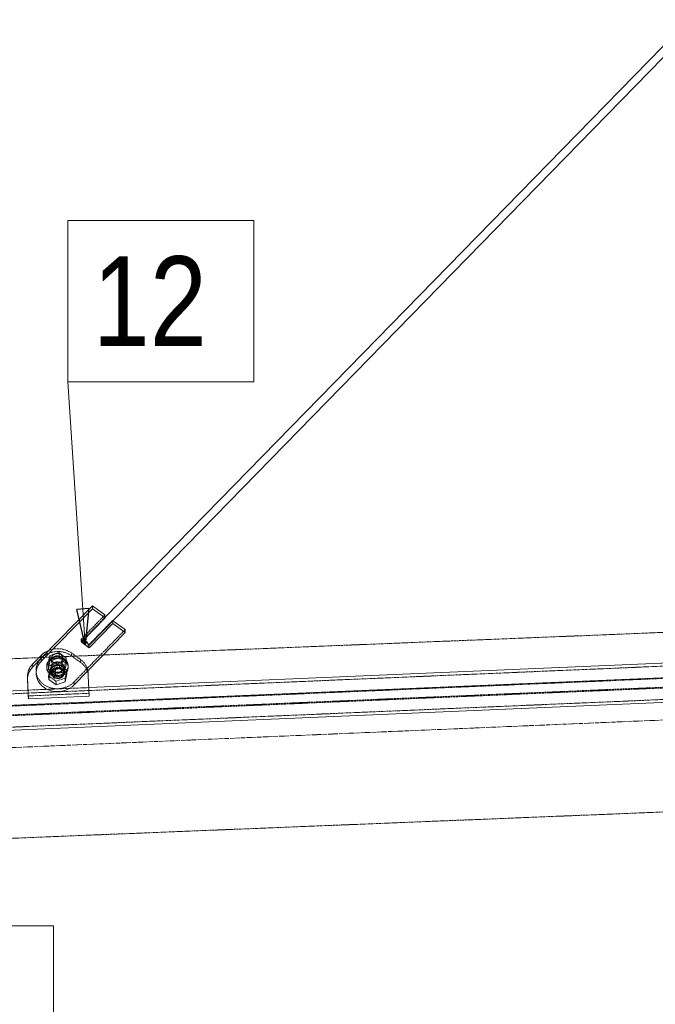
# Model space of a CAD drawing. Header units: millimetres. Extents: x -15129 to 9171, y -18789 to 5877.
# Tile 244 of 256: x -4496 to -3610, y -3204 to -1832. Entities that reach past the tile are written whole.
import ezdxf

# ---------------------------------------------------------------- set-up
doc = ezdxf.new("R2010")
doc.units = ezdxf.units.MM
doc.linetypes.add('ACAD_ISO02W100', pattern=[15, 12, -3])
doc.linetypes.add('ACAD_ISO04W100', pattern=[30, 24, -3, 0, -3])
for name, color, linetype in [('AS_Belki', 145, 'Continuous'), ('AS_Blachy', 30, 'Continuous'), ('AS_Sciany betonowe', 252, 'Continuous'), ('AS_Siatki', 72, 'Continuous'), ('AS_Sruby', 9, 'Continuous')]:
    doc.layers.add(name, color=color, linetype=linetype)
doc.styles.add('Arial Narrow', font='ARIALN.TTF', dxfattribs={"height": 5})

msp = doc.modelspace()

# ---------------------------------------------------------------- linework, layer by layer
at = {"color": 7, "lineweight": 13}
msp.add_line((-4404.6, -2703.5), (-4428.9, -2337.1), dxfattribs=at)
at = {"color": 0, "linetype": 'ByBlock', "lineweight": -2}
for p, q in [((-4399.6, -2653.1), (-4416.3, -2654.2)), ((-4404.6, -2703.5), (-4416.3, -2654.2)), ((-4399.6, -2653.1), (-4404.6, -2703.5))]:
    msp.add_line(p, q, dxfattribs=at)
at = {"color": 7, "lineweight": 13}
for points in [[(-4428.9, -2337.1), (-4169.6, -2337.1), (-4169.6, -2112.1), (-4428.9, -2112.1), (-4428.9, -2337.1)], [(-4891.2, -3320.1), (-4448.9, -3320.1), (-4448.9, -3095.1), (-4891.2, -3095.1), (-4891.2, -3320.1)]]:
    msp.add_lwpolyline(points, dxfattribs=at)
at = {"layer": 'AS_Belki', "color": 145, "linetype": 'Continuous', "lineweight": 13, "ltscale": 0.25}
for p, q in [((-3563.3, -1832.5), (-4377, -2665.2)), ((-4399.6, -2704.3), (-3554.9, -1839.8)), ((-2635.2, -2688.2), (-4399.8, -2763.1)), ((-2503.1, -2702.8), (-4540.6, -2789.2)), ((-4539.1, -2823.7), (-2501.6, -2737.3)), ((-4484.5, -2766.7), (-4531.4, -2768.6))]:
    msp.add_line(p, q, dxfattribs=at)
at = {"layer": 'AS_Belki', "color": 84, "linetype": 'ACAD_ISO02W100', "lineweight": 13, "ltscale": 0.25}
for p, q in [((-4377, -2665.2), (-4408.8, -2697.6)), ((-2506.3, -2686.9), (-4538.8, -2773.1)), ((-2503, -2703.9), (-4540.5, -2790.3)), ((-4540, -2802.5), (-2502.5, -2716.1)), ((-4540, -2803.6), (-2502.5, -2717.2)), ((-4539.3, -2819.6), (-2501.8, -2733.2)), ((-4399.8, -2763.1), (-4484.5, -2766.7))]:
    msp.add_line(p, q, dxfattribs=at)
at = {"layer": 'AS_Belki', "color": 84, "linetype": 'ACAD_ISO02W100', "lineweight": 13, "ltscale": 0.25, "extrusion": (0.649026, 0.664189, 0.370969)}
msp.add_arc((1262.3, 1858.5, -4652.4), 6, 201.5522, 28.7009, dxfattribs=at)
at = {"layer": 'AS_Belki', "color": 145, "linetype": 'Continuous', "lineweight": 13, "ltscale": 0.25, "extrusion": (0.649026, 0.664189, 0.370969)}
msp.add_arc((1262.3, 1858.5, -4652.4), 6, 28.7009, 201.5522, dxfattribs=at)
at = {"layer": 'AS_Blachy', "color": 145, "linetype": 'Continuous', "lineweight": 13, "ltscale": 0.25}
for p, q in [((-4394.6, -2649.2), (-4466, -2722.2)), ((-4394.5, -2653.2), (-4465.9, -2726.3)), ((-4394.6, -2649.2), (-4394.5, -2653.2)), ((-4377.2, -2661.9), (-4394.6, -2649.2)), ((-4377, -2665.9), (-4394.5, -2653.2)), ((-4410.1, -2699.8), (-4377, -2665.9)), ((-4366.3, -2673.6), (-4399.4, -2707.5)), ((-4377, -2665.9), (-4377.2, -2661.9)), ((-4366.5, -2670.3), (-4366.3, -2673.6)), ((-4348.8, -2686.3), (-4366.3, -2673.6)), ((-4349, -2682.3), (-4366.1, -2669.9)), ((-4420.2, -2759.4), (-4348.8, -2686.3)), ((-4348.8, -2686.3), (-4349, -2682.3)), ((-4399.4, -2707.5), (-4410.1, -2699.8)), ((-4399.4, -2707.5), (-4399.6, -2704.2)), ((-4466.2, -2718.2), (-4478.1, -2730.4)), ((-4466, -2722.2), (-4477.9, -2734.4)), ((-4466, -2722.2), (-4466.2, -2718.2)), ((-4466, -2722.2), (-4465.9, -2726.3)), ((-4477.9, -2734.4), (-4478.1, -2730.4)), ((-4473.1, -2741.2), (-4473, -2745.2)), ((-4400.5, -2746.8), (-4400.6, -2742.8)), ((-4485.3, -2748.2), (-4484.1, -2774.7)), ((-4485.1, -2752.2), (-4485.3, -2748.2)), ((-4485.1, -2752.2), (-4484, -2778.7)), ((-4399.3, -2775.1), (-4400.5, -2746.8)), ((-4484.1, -2774.7), (-4484, -2778.7)), ((-4484, -2778.7), (-4399.3, -2775.1))]:
    msp.add_line(p, q, dxfattribs=at)
at = {"layer": 'AS_Blachy', "color": 84, "linetype": 'ACAD_ISO02W100', "lineweight": 13, "ltscale": 0.25}
for p, q in [((-4410.3, -2695.7), (-4377.2, -2661.9)), ((-4366.5, -2669.6), (-4399.6, -2703.5)), ((-4366.5, -2669.6), (-4366.5, -2670.3)), ((-4366.1, -2669.9), (-4366.5, -2669.6)), ((-4403.5, -2738.1), (-4349, -2682.3)), ((-4410.3, -2695.7), (-4410.1, -2699.8)), ((-4408.3, -2697.2), (-4410.3, -2695.7)), ((-4407.9, -2697.5), (-4408.3, -2697.2)), ((-4399.6, -2703.5), (-4407.9, -2697.5)), ((-4423.8, -2718.9), (-4423.9, -2714.8)), ((-4411.1, -2724.1), (-4423.9, -2714.8)), ((-4399.6, -2704.2), (-4399.6, -2703.5)), ((-4411, -2728.2), (-4423.8, -2718.9)), ((-4411, -2728.2), (-4411.1, -2724.1)), ((-4452.4, -2735.5), (-4452.2, -2739.5)), ((-4452.2, -2739.5), (-4452, -2743.5)), ((-4434.3, -2736), (-4434.4, -2734.1)), ((-4434.3, -2738.1), (-4434.3, -2736)), ((-4434.1, -2742.1), (-4434.3, -2738.1)), ((-4420.4, -2755.4), (-4403.5, -2738.1)), ((-4400.5, -2746.8), (-4400.6, -2742.8)), ((-4420.2, -2759.4), (-4420.4, -2755.4)), ((-4484.1, -2774.7), (-4399.4, -2771.1)), ((-4399.4, -2771.1), (-4399.3, -2775.1))]:
    msp.add_line(p, q, dxfattribs=at)
at = {"layer": 'AS_Blachy', "color": 84, "linetype": 'ACAD_ISO02W100', "lineweight": 13, "ltscale": 0.25, "extrusion": (0.021595, -0.503514, 0.863717)}
for centre in [(-4556.5, -2195.5, 1281), (-4556.5, -2198.9, 1283.1), (-4556.5, -2202.4, 1285.1)]:
    msp.add_circle(centre, 9, dxfattribs=at)
at = {"layer": 'AS_Blachy', "color": 145, "linetype": 'Continuous', "lineweight": 13, "ltscale": 0.25, "extrusion": (0.021595, -0.503514, 0.863717)}
for centre, start, end in [((-4556.5, -2195.5, 1281), 111.9172, 137.3989), ((-4556.5, -2202.4, 1285.1), 137.3989, 317.3989), ((-4556.5, -2198.9, 1283.1), 137.3989, 182.3989), ((-4568.9, -2205.5, 1286.9), 137.3989, 179.9676), ((-4568.9, -2209, 1288.9), 137.3989, 179.9676), ((-4544.1, -2207.4, 1288), 359.9676, 13.6684), ((-4544.1, -2203.9, 1286), 359.9676, 6.3089)]:
    msp.add_arc(centre, 30, start, end, dxfattribs=at)
at = {"layer": 'AS_Blachy', "color": 84, "linetype": 'ACAD_ISO02W100', "lineweight": 13, "ltscale": 0.25, "extrusion": (0.021595, -0.503514, 0.863717)}
for centre, start, end in [((-4556.5, -2198.9, 1283.1), 47.3989, 137.3989), ((-4556.5, -2195.5, 1281), 47.3989, 111.9172), ((-4544.1, -2203.9, 1286), 6.3089, 47.3989), ((-4544.1, -2207.4, 1288), 13.6684, 47.3989), ((-4556.5, -2198.9, 1283.1), 182.3989, 317.3989)]:
    msp.add_arc(centre, 30, start, end, dxfattribs=at)
at = {"layer": 'AS_Sciany betonowe', "color": 145, "linetype": 'ACAD_ISO02W100', "lineweight": 13, "ltscale": 0.25}
for p, q in [((-2655.3, -2648.2), (-4379.5, -2717.7)), ((-4469.3, -2721.4), (-4552.5, -2724.7)), ((-9788.2, -3186.2), (-673.8, -2818.4))]:
    msp.add_line(p, q, dxfattribs=at)
at = {"layer": 'AS_Sciany betonowe', "color": 84, "linetype": 'ACAD_ISO02W100', "lineweight": 13, "ltscale": 0.25}
for p, q in [((-4379.5, -2717.7), (-4469.3, -2721.4)), ((-4444.6, -2720.4), (-4444.7, -2720.4))]:
    msp.add_line(p, q, dxfattribs=at)
at = {"layer": 'AS_Siatki', "color": 20, "linetype": 'ACAD_ISO04W100', "lineweight": 13, "ltscale": 0.25}
msp.add_line((-12175.6, -3171.9), (-430.5, -2673.9), dxfattribs=at)
at = {"layer": 'AS_Sruby', "color": 84, "linetype": 'ACAD_ISO02W100', "lineweight": 13, "ltscale": 0.25}
for p, q in [((-4441.4, -2714.4), (-4454, -2718.4)), ((-4441.1, -2720.5), (-4441.4, -2714.4)), ((-4431.2, -2721.8), (-4441.4, -2714.4)), ((-4455.5, -2725.8), (-4456.4, -2729.8)), ((-4456.4, -2729.8), (-4456.1, -2737.3)), ((-4446.2, -2737.2), (-4456.4, -2729.8)), ((-4456.1, -2737.3), (-4453.6, -2725.9)), ((-4454, -2718.4), (-4455.5, -2725.8)), ((-4453.7, -2724), (-4454, -2718.4)), ((-4453.6, -2725.9), (-4453.7, -2724)), ((-4453.6, -2725.9), (-4441, -2721.9)), ((-4451.9, -2723.3), (-4451.8, -2726.4)), ((-4441, -2721.9), (-4441.1, -2720.5)), ((-4441, -2721.9), (-4430.9, -2729.3)), ((-4435.8, -2725.2), (-4435.9, -2722.1)), ((-4431.2, -2721.8), (-4433.6, -2733.2)), ((-4432.6, -2737.3), (-4430.9, -2729.3)), ((-4431, -2726), (-4431.2, -2721.8)), ((-4430.9, -2729.3), (-4431, -2726)), ((-4458.4, -2734.4), (-4458.4, -2736)), ((-4456.1, -2737.3), (-4453.9, -2738.8)), ((-4453.9, -2738.8), (-4452.2, -2740.1)), ((-4452.2, -2740.1), (-4451.1, -2740.8)), ((-4451.4, -2735.4), (-4451.3, -2737.1)), ((-4451.3, -2737.1), (-4451.1, -2741.1)), ((-4451.1, -2740.8), (-4451, -2740.9)), ((-4451.1, -2741.1), (-4451, -2743.5)), ((-4451, -2740.9), (-4445.9, -2744.7)), ((-4433.6, -2733.2), (-4446.2, -2737.2)), ((-4446.2, -2737.2), (-4445.9, -2744.7)), ((-4445.9, -2744.7), (-4435.5, -2741.3)), ((-4435.5, -2741.3), (-4435.1, -2741.2)), ((-4435.4, -2735.3), (-4435.4, -2734.1)), ((-4435.3, -2736.3), (-4435.4, -2735.3)), ((-4435.1, -2742.2), (-4435.3, -2736.3)), ((-4435.1, -2741.2), (-4434.7, -2741.1)), ((-4434.7, -2741.1), (-4434.1, -2740.9)), ((-4434.1, -2740.9), (-4433.3, -2740.7)), ((-4433.6, -2733.2), (-4433.3, -2740.7)), ((-4433.3, -2740.7), (-4432.6, -2737.3)), ((-4430.5, -2738.8), (-4432.9, -2750.2)), ((-4428.5, -2733.6), (-4428.5, -2732.1)), ((-4445.5, -2754.2), (-4455.7, -2746.8)), ((-4432.9, -2750.2), (-4445.5, -2754.2)), ((-4445.5, -2754.2), (-4445.3, -2759.3)), ((-4432.9, -2750.2), (-4432.7, -2755.3))]:
    msp.add_line(p, q, dxfattribs=at)
at = {"layer": 'AS_Sruby', "color": 145, "linetype": 'Continuous', "lineweight": 13, "ltscale": 0.25}
for p, q in [((-4453.2, -2735.4), (-4455.7, -2746.8)), ((-4455.4, -2751.9), (-4453, -2740.5)), ((-4440.6, -2731.4), (-4453.2, -2735.4)), ((-4453, -2740.5), (-4453.2, -2735.4)), ((-4453, -2740.5), (-4440.4, -2736.5)), ((-4440.4, -2736.5), (-4440.6, -2731.4)), ((-4430.5, -2738.8), (-4440.6, -2731.4)), ((-4440.4, -2736.5), (-4430.2, -2743.9)), ((-4430.2, -2743.9), (-4430.5, -2738.8)), ((-4455.7, -2746.8), (-4455.4, -2751.9)), ((-4455.4, -2751.9), (-4445.3, -2759.3)), ((-4445.3, -2759.3), (-4432.7, -2755.3)), ((-4432.7, -2755.3), (-4430.2, -2743.9))]:
    msp.add_line(p, q, dxfattribs=at)
at = {"layer": 'AS_Sruby', "color": 84, "linetype": 'ACAD_ISO02W100', "lineweight": 13, "ltscale": 0.25, "extrusion": (0.021595, -0.503514, 0.863717)}
for centre, radius in [((-4556.5, -2185, 1274.9), 8), ((-4556.5, -2194.1, 1280.3), 15), ((-4556.5, -2195.5, 1281), 15), ((-4556.5, -2187.7, 1276.5), 8), ((-4556.5, -2195.5, 1281), 8), ((-4556.5, -2202.4, 1285.1), 8)]:
    msp.add_circle(centre, radius, dxfattribs=at)

# ---------------------------------------------------------------- texts
at = {"color": 7, "lineweight": 13, "style": 'Arial Narrow'}
for s, p in [('12', (-4394.3, -2287.1)), ('St-33', (-4847.7, -3270.1))]:
    msp.add_text(s, height=125, dxfattribs=at).set_placement(p)

doc.saveas('drawing.dxf')
